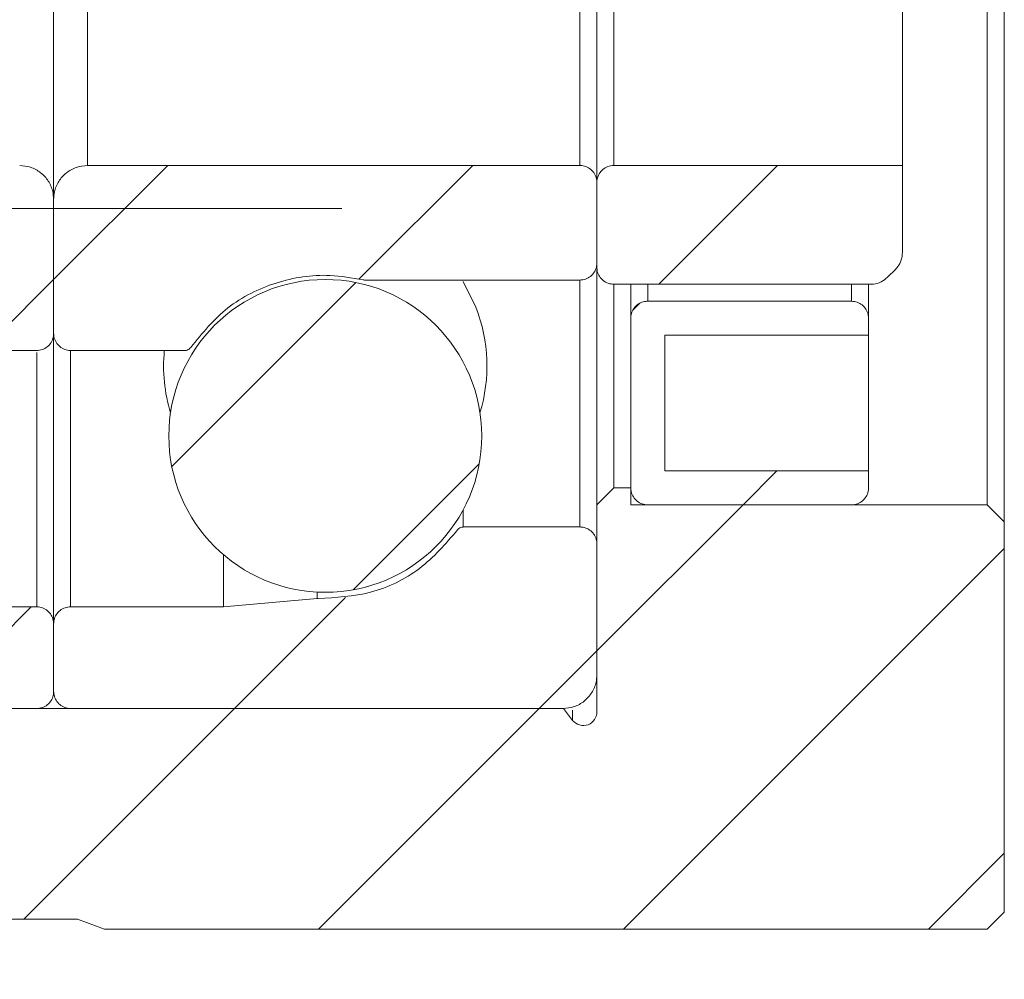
# Model space of a CAD drawing. Header units: millimetres. Extents: x 60 to 243, y 20 to 195.
# Tile 4 of 8: x 193 to 208, y 49 to 63. Entities that reach past the tile are written whole.
import ezdxf

# ---------------------------------------------------------------- set-up
doc = ezdxf.new("R2010")
doc.units = ezdxf.units.MM
doc.linetypes.add('CENTERX2', pattern=[20.32, 12.7, -2.54, 2.54, -2.54])
doc.layers.add('FORMAT', color=7, linetype='Continuous')

msp = doc.modelspace()

# ---------------------------------------------------------------- hatches: boundary and pattern name
at = {"linetype": 'Continuous', "lineweight": 0}
h = msp.add_hatch(dxfattribs=at)
h.set_pattern_fill('ANSI31', style=0)
edge = h.paths.add_edge_path(flags=0)
edge.add_line((193.054, 60.531), (185.804, 60.531))
edge.add_spline(control_points=[(185.804, 60.531), (185.776, 60.531), (185.748, 60.526), (185.721, 60.517), (185.695, 60.508), (185.67, 60.494), (185.648, 60.476), (185.626, 60.459), (185.607, 60.437), (185.592, 60.413), (185.577, 60.39), (185.566, 60.363), (185.56, 60.336), (185.556, 60.318), (185.554, 60.299), (185.554, 60.281)], knot_values=[0, 0, 0, 0, 0.000168, 0.000168, 0.000168, 0.000336, 0.000336, 0.000336, 0.000504, 0.000504, 0.000504, 0.000672, 0.000672, 0.000672, 0.000782, 0.000782, 0.000782, 0.000782], weights=[1, 1, 1, 1, 1, 1, 1, 1, 1, 1, 1, 1, 1, 1, 1, 1], degree=3, periodic=0)
edge.add_line((185.554, 60.281), (185.554, 59.093))
edge.add_spline(control_points=[(185.554, 59.093), (185.554, 59.084), (185.554, 59.074), (185.556, 59.065), (185.559, 59.037), (185.567, 59.009), (185.579, 58.984), (185.591, 58.959), (185.608, 58.935), (185.628, 58.916), (185.648, 58.896), (185.671, 58.88), (185.697, 58.868), (185.722, 58.856), (185.75, 58.848), (185.778, 58.845), (185.786, 58.844), (185.795, 58.843), (185.804, 58.843)], knot_values=[0.000782, 0.000782, 0.000782, 0.000782, 0.000839, 0.000839, 0.000839, 0.001007, 0.001007, 0.001007, 0.001175, 0.001175, 0.001175, 0.001343, 0.001343, 0.001343, 0.001511, 0.001511, 0.001511, 0.001563, 0.001563, 0.001563, 0.001563], weights=[1, 1, 1, 1, 1, 1, 1, 1, 1, 1, 1, 1, 1, 1, 1, 1, 1, 1, 1], degree=3, periodic=0)
edge.add_line((185.804, 58.843), (188.974, 58.844))
edge.add_spline(control_points=[(188.974, 58.844), (188.982, 58.844), (188.99, 58.844), (188.997, 58.846)], knot_values=[0, 0, 0, 0, 0.000047, 0.000047, 0.000047, 0.000047], weights=[1, 1, 1, 1], degree=3, periodic=0)
edge.add_spline(control_points=[(188.997, 58.846), (189.256, 58.909), (189.53, 58.927), (189.795, 58.9), (190.06, 58.873), (190.324, 58.8), (190.565, 58.687), (190.807, 58.574), (191.032, 58.417), (191.222, 58.23), (191.339, 58.115), (191.445, 57.987), (191.536, 57.851)], knot_values=[0, 0, 0, 0, 0.001599, 0.001599, 0.001599, 0.003198, 0.003198, 0.003198, 0.004797, 0.004797, 0.004797, 0.005774, 0.005774, 0.005774, 0.005774], weights=[1, 1, 1, 1, 1, 1, 1, 1, 1, 1, 1, 1, 1], degree=3, periodic=0)
edge.add_spline(control_points=[(191.536, 57.851), (191.542, 57.841), (191.55, 57.833), (191.559, 57.826), (191.568, 57.82), (191.578, 57.814), (191.589, 57.811), (191.599, 57.808), (191.609, 57.806), (191.619, 57.806)], knot_values=[0, 0, 0, 0, 0.000067, 0.000067, 0.000067, 0.000134, 0.000134, 0.000134, 0.000196, 0.000196, 0.000196, 0.000196], weights=[1, 1, 1, 1, 1, 1, 1, 1, 1, 1], degree=3, periodic=0)
edge.add_line((191.619, 57.806), (193.304, 57.806))
edge.add_spline(control_points=[(193.304, 57.806), (193.332, 57.806), (193.36, 57.811), (193.387, 57.82), (193.413, 57.83), (193.438, 57.843), (193.46, 57.861), (193.482, 57.878), (193.501, 57.9), (193.516, 57.924), (193.531, 57.947), (193.542, 57.974), (193.548, 58.001), (193.552, 58.019), (193.554, 58.038), (193.554, 58.056)], knot_values=[0, 0, 0, 0, 0.000168, 0.000168, 0.000168, 0.000336, 0.000336, 0.000336, 0.000504, 0.000504, 0.000504, 0.000672, 0.000672, 0.000672, 0.000782, 0.000782, 0.000782, 0.000782], weights=[1, 1, 1, 1, 1, 1, 1, 1, 1, 1, 1, 1, 1, 1, 1, 1], degree=3, periodic=0)
edge.add_line((193.554, 58.056), (193.554, 60.031))
edge.add_spline(control_points=[(193.554, 60.031), (193.554, 60.07), (193.549, 60.109), (193.54, 60.147), (193.527, 60.201), (193.505, 60.254), (193.475, 60.301), (193.444, 60.349), (193.405, 60.391), (193.361, 60.425), (193.317, 60.46), (193.267, 60.487), (193.214, 60.505), (193.162, 60.522), (193.108, 60.531), (193.054, 60.531)], knot_values=[0.000103, 0.000103, 0.000103, 0.000103, 0.000336, 0.000336, 0.000336, 0.000672, 0.000672, 0.000672, 0.001007, 0.001007, 0.001007, 0.001343, 0.001343, 0.001343, 0.001666, 0.001666, 0.001666, 0.001666], weights=[1, 1, 1, 1, 1, 1, 1, 1, 1, 1, 1, 1, 1, 1, 1, 1], degree=3, periodic=0)
h = msp.add_hatch(dxfattribs=at)
h.set_pattern_fill('ANSI31', style=0)
edge = h.paths.add_edge_path(flags=0)
edge.add_line((201.554, 59.094), (201.554, 60.282))
edge.add_spline(control_points=[(201.554, 60.282), (201.554, 60.291), (201.553, 60.301), (201.552, 60.31), (201.549, 60.338), (201.541, 60.366), (201.529, 60.391), (201.516, 60.416), (201.5, 60.44), (201.48, 60.459), (201.46, 60.479), (201.436, 60.495), (201.411, 60.507), (201.386, 60.519), (201.358, 60.527), (201.33, 60.53), (201.321, 60.531), (201.313, 60.532), (201.304, 60.532)], knot_values=[0.000782, 0.000782, 0.000782, 0.000782, 0.000839, 0.000839, 0.000839, 0.001007, 0.001007, 0.001007, 0.001175, 0.001175, 0.001175, 0.001343, 0.001343, 0.001343, 0.001511, 0.001511, 0.001511, 0.001563, 0.001563, 0.001563, 0.001563], weights=[1, 1, 1, 1, 1, 1, 1, 1, 1, 1, 1, 1, 1, 1, 1, 1, 1, 1, 1], degree=3, periodic=0)
edge.add_line((201.304, 60.532), (194.054, 60.531))
edge.add_spline(control_points=[(194.054, 60.531), (193.998, 60.531), (193.941, 60.522), (193.888, 60.503), (193.836, 60.485), (193.785, 60.457), (193.742, 60.422), (193.698, 60.387), (193.66, 60.344), (193.63, 60.296), (193.6, 60.249), (193.578, 60.196), (193.566, 60.141), (193.558, 60.105), (193.554, 60.068), (193.554, 60.031)], knot_values=[0, 0, 0, 0, 0.000336, 0.000336, 0.000336, 0.000672, 0.000672, 0.000672, 0.001007, 0.001007, 0.001007, 0.001343, 0.001343, 0.001343, 0.001564, 0.001564, 0.001564, 0.001564], weights=[1, 1, 1, 1, 1, 1, 1, 1, 1, 1, 1, 1, 1, 1, 1, 1], degree=3, periodic=0)
edge.add_line((193.554, 60.031), (193.554, 58.056))
edge.add_spline(control_points=[(193.554, 58.056), (193.554, 58.047), (193.555, 58.037), (193.556, 58.027), (193.559, 58), (193.567, 57.972), (193.579, 57.947), (193.591, 57.922), (193.608, 57.898), (193.628, 57.879), (193.648, 57.859), (193.672, 57.842), (193.697, 57.83), (193.722, 57.818), (193.75, 57.811), (193.778, 57.808), (193.786, 57.807), (193.795, 57.806), (193.804, 57.806)], knot_values=[0.000782, 0.000782, 0.000782, 0.000782, 0.000839, 0.000839, 0.000839, 0.001007, 0.001007, 0.001007, 0.001175, 0.001175, 0.001175, 0.001343, 0.001343, 0.001343, 0.001511, 0.001511, 0.001511, 0.001563, 0.001563, 0.001563, 0.001563], weights=[1, 1, 1, 1, 1, 1, 1, 1, 1, 1, 1, 1, 1, 1, 1, 1, 1, 1, 1], degree=3, periodic=0)
edge.add_line((193.804, 57.806), (195.489, 57.806))
edge.add_spline(control_points=[(195.489, 57.806), (195.5, 57.806), (195.511, 57.808), (195.522, 57.812), (195.532, 57.816), (195.542, 57.821), (195.551, 57.828), (195.559, 57.835), (195.566, 57.842), (195.572, 57.851)], knot_values=[0, 0, 0, 0, 0.000067, 0.000067, 0.000067, 0.000134, 0.000134, 0.000134, 0.000196, 0.000196, 0.000196, 0.000196], weights=[1, 1, 1, 1, 1, 1, 1, 1, 1, 1], degree=3, periodic=0)
edge.add_spline(control_points=[(195.572, 57.851), (195.719, 58.073), (195.907, 58.272), (196.12, 58.433), (196.333, 58.593), (196.576, 58.719), (196.83, 58.8), (197.084, 58.881), (197.356, 58.919), (197.622, 58.912), (197.786, 58.907), (197.951, 58.885), (198.111, 58.847)], knot_values=[0, 0, 0, 0, 0.001599, 0.001599, 0.001599, 0.003198, 0.003198, 0.003198, 0.004797, 0.004797, 0.004797, 0.005774, 0.005774, 0.005774, 0.005774], weights=[1, 1, 1, 1, 1, 1, 1, 1, 1, 1, 1, 1, 1], degree=3, periodic=0)
edge.add_spline(control_points=[(198.111, 58.847), (198.118, 58.845), (198.126, 58.844), (198.134, 58.844)], knot_values=[0, 0, 0, 0, 0.000047, 0.000047, 0.000047, 0.000047], weights=[1, 1, 1, 1], degree=3, periodic=0)
edge.add_line((198.134, 58.844), (201.304, 58.844))
edge.add_spline(control_points=[(201.304, 58.844), (201.332, 58.844), (201.36, 58.849), (201.387, 58.858), (201.413, 58.867), (201.438, 58.881), (201.46, 58.899), (201.482, 58.916), (201.501, 58.938), (201.516, 58.961), (201.531, 58.985), (201.542, 59.012), (201.548, 59.039), (201.552, 59.057), (201.554, 59.076), (201.554, 59.094)], knot_values=[0, 0, 0, 0, 0.000168, 0.000168, 0.000168, 0.000336, 0.000336, 0.000336, 0.000504, 0.000504, 0.000504, 0.000672, 0.000672, 0.000672, 0.000782, 0.000782, 0.000782, 0.000782], weights=[1, 1, 1, 1, 1, 1, 1, 1, 1, 1, 1, 1, 1, 1, 1, 1], degree=3, periodic=0)
h = msp.add_hatch(dxfattribs=at)
h.set_pattern_fill('ANSI31', style=0)
edge = h.paths.add_edge_path(flags=0)
edge.add_spline(control_points=[(201.804, 60.532), (201.795, 60.532), (201.786, 60.531), (201.777, 60.53), (201.75, 60.527), (201.722, 60.519), (201.697, 60.507), (201.671, 60.495), (201.648, 60.479), (201.628, 60.459), (201.608, 60.44), (201.591, 60.416), (201.579, 60.391), (201.567, 60.366), (201.559, 60.338), (201.556, 60.31), (201.554, 60.301), (201.554, 60.291), (201.554, 60.282)], knot_values=[0, 0, 0, 0, 0.000053, 0.000053, 0.000053, 0.000223, 0.000223, 0.000223, 0.000393, 0.000393, 0.000393, 0.000563, 0.000563, 0.000563, 0.000733, 0.000733, 0.000733, 0.000791, 0.000791, 0.000791, 0.000791], weights=[1, 1, 1, 1, 1, 1, 1, 1, 1, 1, 1, 1, 1, 1, 1, 1, 1, 1, 1], degree=3, periodic=0)
edge.add_line((201.554, 60.282), (201.554, 59.032))
edge.add_spline(control_points=[(201.554, 59.032), (201.554, 59.013), (201.556, 58.995), (201.56, 58.977), (201.566, 58.949), (201.577, 58.923), (201.592, 58.899), (201.607, 58.875), (201.626, 58.854), (201.648, 58.836), (201.67, 58.819), (201.695, 58.805), (201.721, 58.796), (201.748, 58.786), (201.776, 58.782), (201.804, 58.782)], knot_values=[0.000791, 0.000791, 0.000791, 0.000791, 0.000903, 0.000903, 0.000903, 0.001073, 0.001073, 0.001073, 0.001243, 0.001243, 0.001243, 0.001414, 0.001414, 0.001414, 0.001583, 0.001583, 0.001583, 0.001583], weights=[1, 1, 1, 1, 1, 1, 1, 1, 1, 1, 1, 1, 1, 1, 1, 1], degree=3, periodic=0)
edge.add_line((201.804, 58.782), (205.587, 58.782))
edge.add_spline(control_points=[(205.587, 58.782), (205.6, 58.782), (205.613, 58.782), (205.626, 58.784), (205.665, 58.788), (205.704, 58.799), (205.739, 58.816), (205.774, 58.833), (205.807, 58.857), (205.835, 58.884)], knot_values=[0, 0, 0, 0, 0.000078, 0.000078, 0.000078, 0.000316, 0.000316, 0.000316, 0.000554, 0.000554, 0.000554, 0.000554], weights=[1, 1, 1, 1, 1, 1, 1, 1, 1, 1], degree=3, periodic=0)
edge.add_spline(control_points=[(205.835, 58.884), (205.874, 58.923), (205.912, 58.962), (205.951, 59.001)], knot_values=[0.043909, 0.043909, 0.043909, 0.043909, 0.044239, 0.044239, 0.044239, 0.044239], weights=[1, 1, 1, 1], degree=3, periodic=0)
edge.add_spline(control_points=[(205.951, 59.001), (205.97, 59.019), (205.986, 59.04), (206, 59.061), (206.021, 59.095), (206.036, 59.132), (206.045, 59.17), (206.051, 59.196), (206.054, 59.222), (206.054, 59.248)], knot_values=[0.000119, 0.000119, 0.000119, 0.000119, 0.000275, 0.000275, 0.000275, 0.000512, 0.000512, 0.000512, 0.000671, 0.000671, 0.000671, 0.000671], weights=[1, 1, 1, 1, 1, 1, 1, 1, 1, 1], degree=3, periodic=0)
edge.add_line((206.054, 59.248), (206.054, 60.532))
edge.add_line((206.054, 60.532), (201.804, 60.532))
h = msp.add_hatch(dxfattribs=at)
h.set_pattern_fill('ANSI31', style=0)
edge = h.paths.add_edge_path(flags=0)
edge.add_arc((197.554, 56.548), 2.304, 19.5414, 379.5414)
h = msp.add_hatch(dxfattribs=at)
h.set_pattern_fill('ANSI31', style=0)
edge = h.paths.add_edge_path(flags=0)
edge.add_line((202.554, 56.032), (202.554, 58.032))
edge.add_line((202.554, 58.032), (205.554, 58.032))
edge.add_line((205.554, 58.032), (205.554, 58.282))
edge.add_spline(control_points=[(205.554, 58.282), (205.554, 58.3), (205.552, 58.319), (205.548, 58.337), (205.542, 58.364), (205.531, 58.391), (205.516, 58.414), (205.501, 58.438), (205.482, 58.46), (205.46, 58.477), (205.438, 58.495), (205.413, 58.508), (205.387, 58.518), (205.36, 58.527), (205.332, 58.532), (205.304, 58.532)], knot_values=[0.000791, 0.000791, 0.000791, 0.000791, 0.000903, 0.000903, 0.000903, 0.001073, 0.001073, 0.001073, 0.001243, 0.001243, 0.001243, 0.001414, 0.001414, 0.001414, 0.001583, 0.001583, 0.001583, 0.001583], weights=[1, 1, 1, 1, 1, 1, 1, 1, 1, 1, 1, 1, 1, 1, 1, 1], degree=3, periodic=0)
edge.add_line((205.304, 58.532), (202.304, 58.532))
edge.add_spline(control_points=[(202.304, 58.532), (202.295, 58.532), (202.286, 58.531), (202.278, 58.53), (202.25, 58.527), (202.222, 58.519), (202.197, 58.507), (202.171, 58.495), (202.148, 58.479), (202.128, 58.459), (202.108, 58.44), (202.091, 58.416), (202.079, 58.391), (202.067, 58.366), (202.059, 58.338), (202.056, 58.31), (202.054, 58.301), (202.054, 58.291), (202.054, 58.282)], knot_values=[0, 0, 0, 0, 0.000053, 0.000053, 0.000053, 0.000223, 0.000223, 0.000223, 0.000393, 0.000393, 0.000393, 0.000563, 0.000563, 0.000563, 0.000733, 0.000733, 0.000733, 0.000791, 0.000791, 0.000791, 0.000791], weights=[1, 1, 1, 1, 1, 1, 1, 1, 1, 1, 1, 1, 1, 1, 1, 1, 1, 1, 1], degree=3, periodic=0)
edge.add_line((202.054, 58.282), (202.054, 55.782))
edge.add_spline(control_points=[(202.054, 55.782), (202.054, 55.763), (202.056, 55.745), (202.06, 55.727), (202.066, 55.699), (202.077, 55.673), (202.092, 55.649), (202.107, 55.625), (202.126, 55.604), (202.148, 55.586), (202.17, 55.569), (202.195, 55.555), (202.221, 55.546), (202.248, 55.536), (202.276, 55.532), (202.304, 55.532)], knot_values=[0.000791, 0.000791, 0.000791, 0.000791, 0.000903, 0.000903, 0.000903, 0.001073, 0.001073, 0.001073, 0.001243, 0.001243, 0.001243, 0.001414, 0.001414, 0.001414, 0.001583, 0.001583, 0.001583, 0.001583], weights=[1, 1, 1, 1, 1, 1, 1, 1, 1, 1, 1, 1, 1, 1, 1, 1], degree=3, periodic=0)
edge.add_line((202.304, 55.532), (205.304, 55.532))
edge.add_spline(control_points=[(205.304, 55.532), (205.313, 55.532), (205.322, 55.532), (205.33, 55.533), (205.358, 55.536), (205.386, 55.544), (205.411, 55.556), (205.437, 55.568), (205.46, 55.584), (205.48, 55.604), (205.5, 55.624), (205.517, 55.647), (205.529, 55.672), (205.541, 55.698), (205.549, 55.725), (205.552, 55.753), (205.553, 55.762), (205.554, 55.772), (205.554, 55.782)], knot_values=[0, 0, 0, 0, 0.000053, 0.000053, 0.000053, 0.000223, 0.000223, 0.000223, 0.000393, 0.000393, 0.000393, 0.000563, 0.000563, 0.000563, 0.000733, 0.000733, 0.000733, 0.000791, 0.000791, 0.000791, 0.000791], weights=[1, 1, 1, 1, 1, 1, 1, 1, 1, 1, 1, 1, 1, 1, 1, 1, 1, 1, 1], degree=3, periodic=0)
edge.add_line((205.554, 55.782), (205.554, 56.032))
edge.add_line((205.554, 56.032), (202.554, 56.032))
h = msp.add_hatch(dxfattribs=at)
h.set_pattern_fill('ANSI31', style=0)
edge = h.paths.add_edge_path(flags=0)
edge.add_spline(control_points=[(193.904, 49.431), (194.038, 49.381), (194.171, 49.331), (194.304, 49.281)], knot_values=[0, 0, 0, 0, 0.000855, 0.000855, 0.000855, 0.000855], weights=[1, 1, 1, 1], degree=3, periodic=0)
edge.add_line((194.304, 49.281), (207.304, 49.282))
edge.add_spline(control_points=[(207.304, 49.282), (207.388, 49.365), (207.471, 49.449), (207.554, 49.532)], knot_values=[0.090001, 0.090001, 0.090001, 0.090001, 0.090708, 0.090708, 0.090708, 0.090708], weights=[1, 1, 1, 1], degree=3, periodic=0)
edge.add_line((207.554, 49.532), (207.554, 55.282))
edge.add_spline(control_points=[(207.554, 55.282), (207.471, 55.365), (207.387, 55.449), (207.304, 55.532)], knot_values=[0.061202, 0.061202, 0.061202, 0.061202, 0.061909, 0.061909, 0.061909, 0.061909], weights=[1, 1, 1, 1], degree=3, periodic=0)
edge.add_line((207.304, 55.532), (202.054, 55.532))
edge.add_line((202.054, 55.532), (202.054, 55.782))
edge.add_line((202.054, 55.782), (201.804, 55.782))
edge.add_spline(control_points=[(201.804, 55.782), (201.721, 55.698), (201.637, 55.615), (201.554, 55.532)], knot_values=[0.129895, 0.129895, 0.129895, 0.129895, 0.1306, 0.1306, 0.1306, 0.1306], weights=[1, 1, 1, 1], degree=3, periodic=0)
edge.add_line((201.554, 55.532), (201.554, 52.532))
edge.add_line((201.554, 52.532), (201.552, 52.532))
edge.add_spline(control_points=[(201.552, 52.532), (201.553, 52.518), (201.553, 52.505), (201.554, 52.492)], knot_values=[0.149733, 0.149733, 0.149733, 0.149733, 0.149812, 0.149812, 0.149812, 0.149812], weights=[1, 1, 1, 1], degree=3, periodic=0)
edge.add_spline(control_points=[(201.554, 52.492), (201.555, 52.481), (201.554, 52.469), (201.553, 52.458), (201.55, 52.436), (201.544, 52.414), (201.534, 52.394), (201.524, 52.374), (201.511, 52.355), (201.495, 52.339), (201.479, 52.323), (201.46, 52.31), (201.44, 52.301), (201.419, 52.291), (201.397, 52.285), (201.375, 52.283), (201.353, 52.28), (201.33, 52.282), (201.308, 52.287), (201.286, 52.292), (201.265, 52.301), (201.246, 52.313), (201.227, 52.325), (201.21, 52.341), (201.197, 52.358)], knot_values=[0.000973, 0.000973, 0.000973, 0.000973, 0.001041, 0.001041, 0.001041, 0.001176, 0.001176, 0.001176, 0.001312, 0.001312, 0.001312, 0.001447, 0.001447, 0.001447, 0.001582, 0.001582, 0.001582, 0.001717, 0.001717, 0.001717, 0.001853, 0.001853, 0.001853, 0.001988, 0.001988, 0.001988, 0.001988], weights=[1, 1, 1, 1, 1, 1, 1, 1, 1, 1, 1, 1, 1, 1, 1, 1, 1, 1, 1, 1, 1, 1, 1, 1, 1], degree=3, periodic=0)
edge.add_spline(control_points=[(201.197, 52.358), (201.152, 52.416), (201.106, 52.474), (201.061, 52.532)], knot_values=[0.086406, 0.086406, 0.086406, 0.086406, 0.086845, 0.086845, 0.086845, 0.086845], weights=[1, 1, 1, 1], degree=3, periodic=0)
edge.add_line((201.061, 52.532), (184.304, 52.531))
edge.add_spline(control_points=[(184.304, 52.531), (184.221, 52.447), (184.138, 52.364), (184.054, 52.281)], knot_values=[0.163568, 0.163568, 0.163568, 0.163568, 0.164269, 0.164269, 0.164269, 0.164269], weights=[1, 1, 1, 1], degree=3, periodic=0)
edge.add_line((184.054, 52.281), (184.054, 47.281))
edge.add_spline(control_points=[(184.054, 47.281), (184.138, 47.197), (184.221, 47.114), (184.304, 47.031)], knot_values=[0.014407, 0.014407, 0.014407, 0.014407, 0.015114, 0.015114, 0.015114, 0.015114], weights=[1, 1, 1, 1], degree=3, periodic=0)
edge.add_line((184.304, 47.031), (191.554, 47.031))
edge.add_line((191.554, 47.031), (191.554, 48.431))
edge.add_spline(control_points=[(191.554, 48.431), (191.509, 48.596), (191.464, 48.761), (191.419, 48.925)], knot_values=[0.054722, 0.054722, 0.054722, 0.054722, 0.055747, 0.055747, 0.055747, 0.055747], weights=[1, 1, 1, 1], degree=3, periodic=0)
edge.add_spline(control_points=[(191.419, 48.925), (191.407, 48.967), (191.403, 49.011), (191.405, 49.054), (191.408, 49.099), (191.418, 49.143), (191.435, 49.185), (191.452, 49.226), (191.477, 49.265), (191.507, 49.298), (191.537, 49.332), (191.573, 49.36), (191.612, 49.382), (191.651, 49.403), (191.695, 49.418), (191.739, 49.426), (191.76, 49.429), (191.782, 49.431), (191.804, 49.431)], knot_values=[0.001084, 0.001084, 0.001084, 0.001084, 0.001343, 0.001343, 0.001343, 0.001612, 0.001612, 0.001612, 0.00188, 0.00188, 0.00188, 0.002149, 0.002149, 0.002149, 0.002418, 0.002418, 0.002418, 0.002548, 0.002548, 0.002548, 0.002548], weights=[1, 1, 1, 1, 1, 1, 1, 1, 1, 1, 1, 1, 1, 1, 1, 1, 1, 1, 1], degree=3, periodic=0)
edge.add_line((191.804, 49.431), (193.904, 49.431))
h = msp.add_hatch(dxfattribs=at)
h.set_pattern_fill('ANSI31', style=0)
edge = h.paths.add_edge_path(flags=0)
edge.add_line((186.054, 52.531), (193.304, 52.531))
edge.add_spline(control_points=[(193.304, 52.531), (193.332, 52.531), (193.36, 52.536), (193.387, 52.545), (193.413, 52.555), (193.438, 52.568), (193.46, 52.586), (193.482, 52.603), (193.501, 52.625), (193.516, 52.649), (193.531, 52.672), (193.542, 52.699), (193.548, 52.726), (193.552, 52.744), (193.554, 52.763), (193.554, 52.781)], knot_values=[0, 0, 0, 0, 0.000168, 0.000168, 0.000168, 0.000336, 0.000336, 0.000336, 0.000504, 0.000504, 0.000504, 0.000672, 0.000672, 0.000672, 0.000782, 0.000782, 0.000782, 0.000782], weights=[1, 1, 1, 1, 1, 1, 1, 1, 1, 1, 1, 1, 1, 1, 1, 1], degree=3, periodic=0)
edge.add_line((193.554, 52.781), (193.554, 53.781))
edge.add_spline(control_points=[(193.554, 53.781), (193.554, 53.791), (193.554, 53.801), (193.552, 53.81), (193.549, 53.838), (193.541, 53.865), (193.529, 53.891), (193.517, 53.916), (193.5, 53.939), (193.48, 53.959), (193.46, 53.979), (193.437, 53.995), (193.411, 54.007), (193.386, 54.019), (193.358, 54.027), (193.33, 54.03), (193.322, 54.031), (193.313, 54.031), (193.304, 54.031)], knot_values=[0.000782, 0.000782, 0.000782, 0.000782, 0.000839, 0.000839, 0.000839, 0.001007, 0.001007, 0.001007, 0.001175, 0.001175, 0.001175, 0.001343, 0.001343, 0.001343, 0.001511, 0.001511, 0.001511, 0.001563, 0.001563, 0.001563, 0.001563], weights=[1, 1, 1, 1, 1, 1, 1, 1, 1, 1, 1, 1, 1, 1, 1, 1, 1, 1, 1], degree=3, periodic=0)
edge.add_line((193.304, 54.031), (191.054, 54.031))
edge.add_spline(control_points=[(191.054, 54.031), (190.594, 54.071), (190.133, 54.112), (189.673, 54.152)], knot_values=[0, 0, 0, 0, 0.002773, 0.002773, 0.002773, 0.002773], weights=[1, 1, 1, 1], degree=3, periodic=0)
edge.add_spline(control_points=[(189.673, 54.152), (189.669, 54.152), (189.664, 54.152), (189.66, 54.152)], knot_values=[0, 0, 0, 0, 0.000027, 0.000027, 0.000027, 0.000027], weights=[1, 1, 1, 1], degree=3, periodic=0)
edge.add_spline(control_points=[(189.66, 54.152), (189.394, 54.14), (189.122, 54.174), (188.867, 54.251), (188.611, 54.328), (188.366, 54.45), (188.151, 54.607), (187.941, 54.76), (187.754, 54.951), (187.605, 55.163)], knot_values=[0, 0, 0, 0, 0.001599, 0.001599, 0.001599, 0.003198, 0.003198, 0.003198, 0.004756, 0.004756, 0.004756, 0.004756], weights=[1, 1, 1, 1, 1, 1, 1, 1, 1, 1], degree=3, periodic=0)
edge.add_spline(control_points=[(187.605, 55.163), (187.598, 55.173), (187.59, 55.181), (187.581, 55.187), (187.572, 55.194), (187.562, 55.199), (187.551, 55.202), (187.542, 55.205), (187.532, 55.206), (187.523, 55.206)], knot_values=[0, 0, 0, 0, 0.000067, 0.000067, 0.000067, 0.000134, 0.000134, 0.000134, 0.000191, 0.000191, 0.000191, 0.000191], weights=[1, 1, 1, 1, 1, 1, 1, 1, 1, 1], degree=3, periodic=0)
edge.add_line((187.523, 55.206), (185.804, 55.206))
edge.add_spline(control_points=[(185.804, 55.206), (185.776, 55.206), (185.748, 55.201), (185.721, 55.192), (185.695, 55.183), (185.67, 55.169), (185.648, 55.151), (185.626, 55.134), (185.607, 55.112), (185.592, 55.088), (185.577, 55.065), (185.566, 55.038), (185.56, 55.011), (185.556, 54.993), (185.554, 54.974), (185.554, 54.956)], knot_values=[0, 0, 0, 0, 0.000168, 0.000168, 0.000168, 0.000336, 0.000336, 0.000336, 0.000504, 0.000504, 0.000504, 0.000672, 0.000672, 0.000672, 0.000782, 0.000782, 0.000782, 0.000782], weights=[1, 1, 1, 1, 1, 1, 1, 1, 1, 1, 1, 1, 1, 1, 1, 1], degree=3, periodic=0)
edge.add_line((185.554, 54.956), (185.554, 53.031))
edge.add_spline(control_points=[(185.554, 53.031), (185.554, 53.012), (185.555, 52.992), (185.558, 52.973), (185.564, 52.918), (185.58, 52.862), (185.605, 52.812), (185.629, 52.762), (185.663, 52.715), (185.702, 52.676), (185.742, 52.636), (185.789, 52.603), (185.84, 52.579), (185.89, 52.555), (185.946, 52.54), (186.002, 52.534), (186.019, 52.532), (186.037, 52.531), (186.054, 52.531)], knot_values=[0.001564, 0.001564, 0.001564, 0.001564, 0.001679, 0.001679, 0.001679, 0.002015, 0.002015, 0.002015, 0.00235, 0.00235, 0.00235, 0.002686, 0.002686, 0.002686, 0.003022, 0.003022, 0.003022, 0.003126, 0.003126, 0.003126, 0.003126], weights=[1, 1, 1, 1, 1, 1, 1, 1, 1, 1, 1, 1, 1, 1, 1, 1, 1, 1, 1], degree=3, periodic=0)
h = msp.add_hatch(dxfattribs=at)
h.set_pattern_fill('ANSI31', style=0)
edge = h.paths.add_edge_path(flags=0)
edge.add_line((193.554, 53.781), (193.554, 52.781))
edge.add_spline(control_points=[(193.554, 52.781), (193.554, 52.772), (193.555, 52.762), (193.556, 52.752), (193.559, 52.725), (193.567, 52.697), (193.579, 52.672), (193.592, 52.647), (193.608, 52.623), (193.628, 52.604), (193.648, 52.584), (193.672, 52.567), (193.697, 52.555), (193.722, 52.543), (193.75, 52.536), (193.778, 52.533), (193.787, 52.532), (193.795, 52.531), (193.804, 52.531)], knot_values=[0.000782, 0.000782, 0.000782, 0.000782, 0.000839, 0.000839, 0.000839, 0.001007, 0.001007, 0.001007, 0.001175, 0.001175, 0.001175, 0.001343, 0.001343, 0.001343, 0.001511, 0.001511, 0.001511, 0.001563, 0.001563, 0.001563, 0.001563], weights=[1, 1, 1, 1, 1, 1, 1, 1, 1, 1, 1, 1, 1, 1, 1, 1, 1, 1, 1], degree=3, periodic=0)
edge.add_line((193.804, 52.531), (201.054, 52.532))
edge.add_spline(control_points=[(201.054, 52.532), (201.11, 52.532), (201.167, 52.541), (201.22, 52.56), (201.272, 52.578), (201.323, 52.606), (201.366, 52.641), (201.41, 52.676), (201.448, 52.719), (201.478, 52.766), (201.508, 52.814), (201.53, 52.867), (201.542, 52.922), (201.55, 52.958), (201.554, 52.995), (201.554, 53.032)], knot_values=[0, 0, 0, 0, 0.000336, 0.000336, 0.000336, 0.000672, 0.000672, 0.000672, 0.001007, 0.001007, 0.001007, 0.001343, 0.001343, 0.001343, 0.001564, 0.001564, 0.001564, 0.001564], weights=[1, 1, 1, 1, 1, 1, 1, 1, 1, 1, 1, 1, 1, 1, 1, 1], degree=3, periodic=0)
edge.add_line((201.554, 53.032), (201.554, 54.957))
edge.add_spline(control_points=[(201.554, 54.957), (201.554, 54.966), (201.554, 54.976), (201.552, 54.985), (201.549, 55.013), (201.541, 55.041), (201.529, 55.066), (201.517, 55.091), (201.5, 55.115), (201.48, 55.134), (201.46, 55.154), (201.437, 55.17), (201.411, 55.182), (201.386, 55.194), (201.358, 55.202), (201.33, 55.205), (201.322, 55.206), (201.313, 55.207), (201.304, 55.207)], knot_values=[0.000782, 0.000782, 0.000782, 0.000782, 0.000839, 0.000839, 0.000839, 0.001007, 0.001007, 0.001007, 0.001175, 0.001175, 0.001175, 0.001343, 0.001343, 0.001343, 0.001511, 0.001511, 0.001511, 0.001563, 0.001563, 0.001563, 0.001563], weights=[1, 1, 1, 1, 1, 1, 1, 1, 1, 1, 1, 1, 1, 1, 1, 1, 1, 1, 1], degree=3, periodic=0)
edge.add_line((201.304, 55.207), (199.585, 55.207))
edge.add_spline(control_points=[(199.585, 55.207), (199.574, 55.207), (199.563, 55.205), (199.552, 55.201), (199.542, 55.197), (199.532, 55.192), (199.523, 55.185), (199.516, 55.179), (199.509, 55.172), (199.503, 55.164)], knot_values=[-0.000434, -0.000434, -0.000434, -0.000434, -0.000367, -0.000367, -0.000367, -0.0003, -0.0003, -0.0003, -0.000243, -0.000243, -0.000243, -0.000243], weights=[1, 1, 1, 1, 1, 1, 1, 1, 1, 1], degree=3, periodic=0)
edge.add_spline(control_points=[(199.503, 55.164), (199.35, 54.946), (199.158, 54.751), (198.941, 54.596), (198.724, 54.441), (198.478, 54.321), (198.222, 54.246), (197.973, 54.173), (197.708, 54.141), (197.448, 54.153)], knot_values=[0, 0, 0, 0, 0.001599, 0.001599, 0.001599, 0.003198, 0.003198, 0.003198, 0.004756, 0.004756, 0.004756, 0.004756], weights=[1, 1, 1, 1, 1, 1, 1, 1, 1, 1], degree=3, periodic=0)
edge.add_spline(control_points=[(197.448, 54.153), (197.444, 54.153), (197.439, 54.153), (197.435, 54.152)], knot_values=[0, 0, 0, 0, 0.000027, 0.000027, 0.000027, 0.000027], weights=[1, 1, 1, 1], degree=3, periodic=0)
edge.add_spline(control_points=[(197.435, 54.152), (196.975, 54.112), (196.514, 54.072), (196.054, 54.031)], knot_values=[0, 0, 0, 0, 0.002773, 0.002773, 0.002773, 0.002773], weights=[1, 1, 1, 1], degree=3, periodic=0)
edge.add_line((196.054, 54.031), (193.804, 54.031))
edge.add_spline(control_points=[(193.804, 54.031), (193.776, 54.031), (193.748, 54.026), (193.721, 54.017), (193.695, 54.008), (193.67, 53.994), (193.648, 53.977), (193.626, 53.959), (193.607, 53.938), (193.592, 53.914), (193.577, 53.89), (193.566, 53.864), (193.56, 53.836), (193.556, 53.818), (193.554, 53.8), (193.554, 53.781)], knot_values=[0, 0, 0, 0, 0.000168, 0.000168, 0.000168, 0.000336, 0.000336, 0.000336, 0.000504, 0.000504, 0.000504, 0.000672, 0.000672, 0.000672, 0.000782, 0.000782, 0.000782, 0.000782], weights=[1, 1, 1, 1, 1, 1, 1, 1, 1, 1, 1, 1, 1, 1, 1, 1], degree=3, periodic=0)

# ---------------------------------------------------------------- linework, layer by layer
at = {"color": 7, "linetype": 'Continuous', "lineweight": 15}
for p, q in [((207.553, 80.782), (207.554, 55.282)), ((207.304, 55.532), (207.303, 80.532)), ((193.554, 60.031), (193.553, 76.031)), ((201.554, 60.282), (201.553, 75.782)), ((194.054, 60.531), (194.053, 75.531)), ((201.304, 60.532), (201.303, 75.532)), ((201.803, 75.532), (201.804, 60.532)), ((206.053, 75.532), (206.054, 60.532)), ((201.304, 60.532), (194.054, 60.531)), ((206.054, 60.532), (201.804, 60.532)), ((206.054, 59.248), (206.054, 60.532)), ((201.554, 60.282), (201.554, 59.032)), ((201.554, 59.094), (201.554, 60.282)), ((193.554, 60.031), (193.554, 58.056)), ((201.554, 55.532), (201.554, 58.999)), ((205.951, 59.001), (205.835, 58.884)), ((198.111, 58.847), (198.134, 58.844)), ((198.134, 58.844), (201.304, 58.844)), ((199.772, 58.443), (199.585, 58.821)), ((201.804, 58.782), (205.587, 58.782)), ((201.804, 58.782), (201.804, 55.782)), ((202.054, 58.282), (202.054, 58.782)), ((205.554, 58.782), (205.554, 58.282)), ((205.304, 58.532), (202.304, 58.532)), ((202.054, 58.282), (202.054, 55.782)), ((205.554, 58.032), (205.554, 58.282)), ((193.554, 53.781), (193.554, 58.056)), ((202.554, 58.032), (205.554, 58.032)), ((202.554, 56.032), (202.554, 58.032)), ((205.554, 56.032), (205.554, 58.032)), ((191.619, 57.806), (193.304, 57.806)), ((193.804, 57.806), (195.489, 57.806)), ((195.566, 57.844), (195.572, 57.851)), ((205.554, 56.032), (202.554, 56.032)), ((205.554, 55.782), (205.554, 56.032)), ((201.554, 55.532), (201.804, 55.782)), ((201.804, 55.782), (202.054, 55.782)), ((202.054, 55.782), (202.054, 55.532)), ((201.554, 55.532), (201.554, 52.532)), ((202.054, 55.532), (207.304, 55.532)), ((202.304, 55.532), (205.304, 55.532)), ((207.304, 55.532), (207.554, 55.282)), ((207.554, 49.532), (207.554, 55.282)), ((201.304, 55.207), (199.585, 55.207)), ((201.554, 53.032), (201.554, 54.957)), ((196.054, 54.031), (196.054, 54.799)), ((197.435, 54.152), (196.054, 54.031)), ((197.448, 54.153), (197.435, 54.152)), ((193.304, 54.031), (191.054, 54.031)), ((196.054, 54.031), (193.804, 54.031)), ((193.554, 53.781), (193.554, 52.781)), ((201.552, 52.532), (201.552, 52.965)), ((201.061, 52.532), (184.304, 52.531)), ((186.054, 52.531), (193.304, 52.531)), ((193.804, 52.531), (201.054, 52.532)), ((201.061, 52.532), (201.197, 52.358)), ((201.552, 52.532), (201.554, 52.492)), ((201.552, 52.532), (201.554, 52.532)), ((201.554, 52.492), (201.552, 52.532)), ((201.554, 52.532), (201.552, 52.532)), ((207.554, 49.532), (207.304, 49.282)), ((191.804, 49.431), (193.904, 49.431)), ((193.904, 49.431), (194.304, 49.281)), ((194.304, 49.281), (207.304, 49.282))]:
    msp.add_line(p, q, dxfattribs=at)
at = {"color": 8, "linetype": 'Continuous', "lineweight": 15}
for p, q in [((201.304, 55.207), (201.304, 58.844)), ((202.304, 58.782), (202.304, 58.532)), ((205.304, 58.532), (205.304, 58.782)), ((193.304, 57.776), (193.304, 54.031)), ((193.804, 54.031), (193.804, 57.806)), ((199.585, 55.207), (199.585, 55.461)), ((197.435, 54.152), (197.435, 54.247)), ((201.197, 52.51), (201.197, 52.358))]:
    msp.add_line(p, q, dxfattribs=at)
at = {"color": 7, "linetype": 'Continuous', "lineweight": 15, "flags": 128}
msp.add_lwpolyline([(199.503, 55.164), (199.511, 55.173), (199.512, 55.174)], dxfattribs=at)
at = {"color": 7, "linetype": 'Continuous', "lineweight": 15}
msp.add_circle((197.554, 56.548), 2.304, dxfattribs=at)
for centre, radius, start, end in [((198.134, 58.944), 0.1, 256.4835, 270.0025), ((197.554, 57.578), 2.381, 343.1201, 21.3054), ((197.554, 57.578), 2.381, 174.505, 196.885), ((199.585, 55.106), 0.1, 90.0025, 110.2623), ((197.444, 54.053), 0.1, 87.455, 95.0025)]:
    msp.add_arc(centre, radius, start, end, dxfattribs=at)
for points, knots in [([(193.554, 60.031), (193.551, 60.07), (193.545, 60.165), (193.482, 60.307), (193.367, 60.432), (193.218, 60.516), (193.108, 60.526), (193.054, 60.531)], [0, 0, 0, 0, 0.149037, 0.363718, 0.578401, 0.793082, 1, 1, 1, 1]), ([(194.054, 60.531), (193.998, 60.526), (193.885, 60.515), (193.735, 60.429), (193.622, 60.302), (193.562, 60.161), (193.556, 60.068), (193.554, 60.031)], [0, 0, 0, 0, 0.214567, 0.42926, 0.643954, 0.858648, 1, 1, 1, 1]), ([(201.554, 60.282), (201.554, 60.291), (201.552, 60.329), (201.533, 60.393), (201.483, 60.463), (201.413, 60.512), (201.349, 60.53), (201.313, 60.531), (201.304, 60.532)], [0, 0, 0, 0, 0.073889, 0.288536, 0.503183, 0.71783, 0.932477, 1, 1, 1, 1]), ([(201.554, 60.282), (201.554, 60.291), (201.556, 60.329), (201.575, 60.393), (201.625, 60.463), (201.695, 60.512), (201.758, 60.53), (201.795, 60.531), (201.804, 60.532)], [0, 0, 0, 0, 0.073889, 0.288535, 0.503183, 0.71783, 0.932477, 1, 1, 1, 1]), ([(206.054, 59.248), (206.052, 59.222), (206.048, 59.157), (206.011, 59.07), (205.968, 59.02), (205.951, 59.001)], [0, 0, 0, 0, 0.288456, 0.717357, 1, 1, 1, 1]), ([(201.304, 58.844), (201.332, 58.847), (201.388, 58.852), (201.463, 58.895), (201.52, 58.959), (201.55, 59.029), (201.553, 59.076), (201.554, 59.094)], [0, 0, 0, 0, 0.2144403, 0.4291346, 0.6438286, 0.8585207, 1, 1, 1, 1]), ([(201.804, 58.782), (201.776, 58.784), (201.72, 58.79), (201.645, 58.833), (201.588, 58.896), (201.558, 58.967), (201.555, 59.013), (201.554, 59.032)], [0, 0, 0, 0, 0.2144403, 0.4291346, 0.6438286, 0.8585216, 1, 1, 1, 1]), ([(195.572, 57.851), (195.742, 58.059), (196.083, 58.476), (196.818, 58.839), (197.522, 58.95), (197.948, 58.875), (198.111, 58.847)], [0, 0, 0, 0, 0.276467, 0.552996, 0.829525, 1, 1, 1, 1]), ([(205.835, 58.884), (205.804, 58.859), (205.743, 58.809), (205.652, 58.784), (205.6, 58.782), (205.587, 58.782)], [0, 0, 0, 0, 0.428786, 0.858078, 1, 1, 1, 1]), ([(202.054, 58.282), (202.054, 58.291), (202.056, 58.329), (202.075, 58.393), (202.125, 58.463), (202.195, 58.512), (202.258, 58.53), (202.295, 58.531), (202.304, 58.532)], [0, 0, 0, 0, 0.073889, 0.288537, 0.503186, 0.717834, 0.932482, 1, 1, 1, 1]), ([(205.304, 58.532), (205.332, 58.529), (205.388, 58.523), (205.463, 58.48), (205.52, 58.417), (205.55, 58.347), (205.553, 58.3), (205.554, 58.282)], [0, 0, 0, 0, 0.214441, 0.429135, 0.643826, 0.858521, 1, 1, 1, 1]), ([(193.304, 57.806), (193.332, 57.809), (193.388, 57.815), (193.463, 57.858), (193.52, 57.921), (193.55, 57.991), (193.553, 58.038), (193.554, 58.056)], [0, 0, 0, 0, 0.2144405, 0.429135, 0.6438276, 0.8585217, 1, 1, 1, 1]), ([(193.554, 58.056), (193.554, 58.047), (193.556, 58.009), (193.575, 57.945), (193.625, 57.875), (193.695, 57.826), (193.758, 57.808), (193.795, 57.807), (193.804, 57.806)], [0, 0, 0, 0, 0.073889, 0.288536, 0.503185, 0.717832, 0.93248, 1, 1, 1, 1]), ([(195.489, 57.806), (195.5, 57.807), (195.522, 57.81), (195.552, 57.826), (195.565, 57.843), (195.572, 57.851)], [0, 0, 0, 0, 0.341963, 0.684918, 1, 1, 1, 1]), ([(202.304, 55.532), (202.276, 55.534), (202.22, 55.54), (202.145, 55.583), (202.088, 55.646), (202.058, 55.717), (202.055, 55.763), (202.054, 55.782)], [0, 0, 0, 0, 0.21444, 0.429135, 0.643826, 0.858522, 1, 1, 1, 1]), ([(205.554, 55.782), (205.554, 55.772), (205.552, 55.735), (205.533, 55.67), (205.483, 55.601), (205.413, 55.552), (205.35, 55.533), (205.313, 55.532), (205.304, 55.532)], [0, 0, 0, 0, 0.07389, 0.288538, 0.503184, 0.717834, 0.932482, 1, 1, 1, 1]), ([(199.503, 55.164), (199.328, 54.961), (198.978, 54.555), (198.238, 54.195), (197.709, 54.167), (197.448, 54.153)], [0, 0, 0, 0, 0.336093, 0.672259, 1, 1, 1, 1]), ([(199.585, 55.207), (199.574, 55.205), (199.552, 55.203), (199.523, 55.187), (199.51, 55.171), (199.503, 55.164)], [0, 0, 0, 0, 0.349916, 0.701548, 1, 1, 1, 1]), ([(201.554, 54.957), (201.554, 54.966), (201.552, 55.004), (201.533, 55.068), (201.483, 55.138), (201.413, 55.187), (201.35, 55.205), (201.313, 55.206), (201.304, 55.207)], [0, 0, 0, 0, 0.073889, 0.288537, 0.503182, 0.717829, 0.932477, 1, 1, 1, 1]), ([(193.554, 53.781), (193.554, 53.791), (193.552, 53.828), (193.533, 53.893), (193.483, 53.962), (193.413, 54.011), (193.35, 54.03), (193.313, 54.031), (193.304, 54.031)], [0, 0, 0, 0, 0.073889, 0.288536, 0.503184, 0.717832, 0.93248, 1, 1, 1, 1]), ([(193.804, 54.031), (193.776, 54.028), (193.72, 54.023), (193.645, 53.98), (193.588, 53.916), (193.558, 53.846), (193.555, 53.8), (193.554, 53.781)], [0, 0, 0, 0, 0.214443, 0.429135, 0.643827, 0.858523, 1, 1, 1, 1]), ([(201.054, 52.532), (201.11, 52.537), (201.223, 52.548), (201.373, 52.634), (201.486, 52.761), (201.546, 52.902), (201.552, 52.995), (201.554, 53.032)], [0, 0, 0, 0, 0.214566, 0.42926, 0.643954, 0.858648, 1, 1, 1, 1]), ([(193.304, 52.531), (193.332, 52.534), (193.388, 52.54), (193.463, 52.583), (193.52, 52.646), (193.55, 52.716), (193.553, 52.763), (193.554, 52.781)], [0, 0, 0, 0, 0.214441, 0.429135, 0.643828, 0.858521, 1, 1, 1, 1]), ([(193.554, 52.781), (193.555, 52.772), (193.556, 52.734), (193.575, 52.67), (193.625, 52.6), (193.695, 52.551), (193.759, 52.533), (193.795, 52.532), (193.804, 52.531)], [0, 0, 0, 0, 0.073889, 0.288537, 0.503185, 0.717832, 0.93248, 1, 1, 1, 1]), ([(201.197, 52.358), (201.223, 52.325), (201.259, 52.301), (201.341, 52.278), (201.385, 52.279), (201.464, 52.309), (201.498, 52.337), (201.544, 52.407), (201.556, 52.45), (201.554, 52.492)], [0, 0, 0, 0, 0.25, 0.25, 0.5, 0.5, 0.75, 0.75, 1, 1, 1, 1])]:
    msp.add_open_spline(points, degree=3, knots=knots, dxfattribs=at)
at = {"layer": 'FORMAT', "color": 7, "linetype": 'CENTERX2', "lineweight": 0}
msp.add_line((197.798, 59.897), (184.304, 59.896), dxfattribs=at)

doc.saveas('drawing.dxf')
